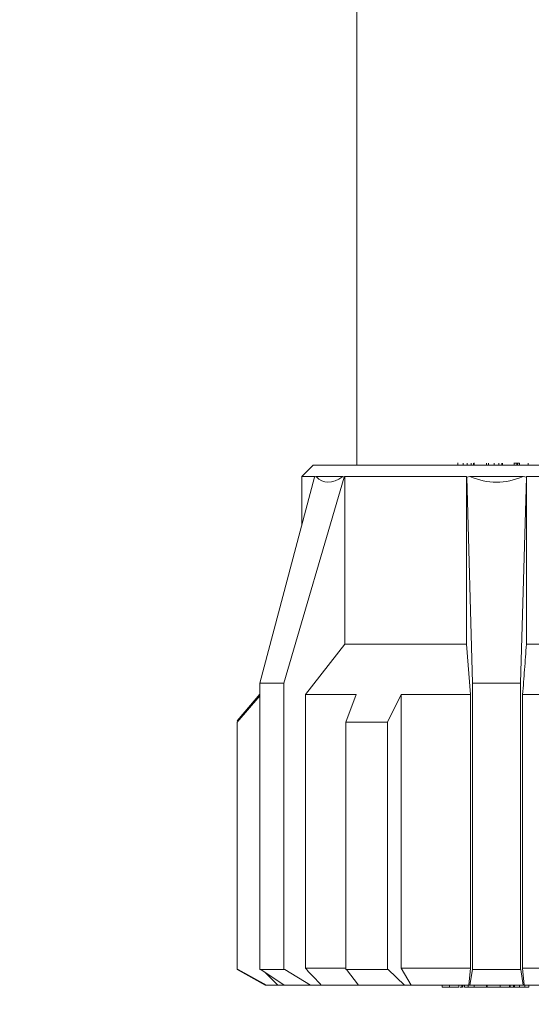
# Model space of a CAD drawing. Header units: millimetres. Extents: x -102560 to 77680, y 7163 to 33028.
# Tile 30 of 80: x -95164 to -94935, y 13626 to 14067. Entities that reach past the tile are written whole.
import ezdxf
from ezdxf import colors
from ezdxf.entities.mleader import LeaderData, LeaderLine
from ezdxf.math import Vec2, Vec3

# ---------------------------------------------------------------- set-up
doc = ezdxf.new("R2010")
doc.units = ezdxf.units.MM
for name, color, linetype, lineweight in [('RR_IWK_opisy', 7, 'Continuous', 0), ('RR_IWK_opisy_piony', 7, 'Continuous', 0), ('RR_IWK_urzadzenia', 7, 'Continuous', 13)]:
    doc.layers.add(name, color=color, linetype=linetype, lineweight=lineweight)
doc.styles.add('RR', font='GARA.TTF', dxfattribs={"height": 200})

# ---------------------------------------------------------------- blocks, each defined once
blk = doc.blocks.new('_None')

msp = doc.modelspace()

# ---------------------------------------------------------------- linework, layer by layer
at = {"layer": 'RR_IWK_urzadzenia', "color": 7, "linetype": 'Continuous', "lineweight": 13}
for p, q in [((-95013.49, 14134.58), (-95013.49, 13867.24)), ((-95032.99, 13867.24), (-95037.99, 13862.24)), ((-95032.99, 13867.24), (-94931.98, 13867.24)), ((-94968.34, 13868.36), (-94968.34, 13867.24)), ((-94968.25, 13868.24), (-94968.25, 13867.24)), ((-94965.96, 13868.24), (-94965.96, 13867.24)), ((-94964.09, 13868.24), (-94964.09, 13867.24)), ((-94962.3, 13868.24), (-94962.3, 13867.24)), ((-94961.3, 13868.24), (-94961.3, 13867.24)), ((-94961.09, 13868.24), (-94961.09, 13867.24)), ((-94960.92, 13867.24), (-94960.92, 13868.36)), ((-94955.44, 13868.24), (-94955.44, 13867.24)), ((-94954.52, 13868.24), (-94954.52, 13867.24)), ((-94952.09, 13868.24), (-94952.09, 13867.24)), ((-94949.9, 13868.24), (-94949.9, 13867.24)), ((-94948.57, 13868.24), (-94948.57, 13867.24)), ((-94948.26, 13868.24), (-94948.39, 13868.24)), ((-94948.26, 13868.24), (-94948.26, 13867.24)), ((-94943.14, 13868.36), (-94943.14, 13867.24)), ((-94943.06, 13868.24), (-94943.06, 13867.24)), ((-94941.93, 13868.24), (-94943.06, 13868.24)), ((-94941.93, 13868.24), (-94941.93, 13867.24)), ((-94941.63, 13868.24), (-94941.93, 13868.24)), ((-94941.63, 13868.24), (-94941.63, 13867.24)), ((-94940.7, 13868.24), (-94941.63, 13868.24)), ((-94940.7, 13868.24), (-94940.7, 13867.24)), ((-94936.85, 13868.24), (-94936.85, 13867.24)), ((-95032.38, 13861.94), (-95056.83, 13769.74)), ((-95019.03, 13861.94), (-95046.08, 13769.74)), ((-95037.99, 13862.24), (-95037.99, 13840.77)), ((-95032.13, 13862.24), (-95037.99, 13862.24)), ((-95031.6, 13862.24), (-95032.38, 13861.94)), ((-95032.13, 13862.24), (-95032.38, 13861.94)), ((-95019.64, 13862.24), (-95031.6, 13862.24)), ((-95019.64, 13862.24), (-95019.03, 13861.94)), ((-95019.03, 13861.94), (-95018.75, 13862.24)), ((-94964.37, 13862.24), (-95018.75, 13862.24)), ((-95018.75, 13787.24), (-95018.75, 13862.24)), ((-94964.37, 13787.24), (-94964.37, 13862.24)), ((-94964.37, 13862.24), (-94964.34, 13861.94)), ((-94962.95, 13862.24), (-94964.34, 13861.94)), ((-94964.34, 13861.94), (-94961.74, 13769.74)), ((-94939.04, 13862.24), (-94962.95, 13862.24)), ((-94937.64, 13861.94), (-94940.24, 13769.74)), ((-94939.04, 13862.24), (-94937.64, 13861.94)), ((-94937.61, 13862.24), (-94937.64, 13861.94)), ((-94937.61, 13787.24), (-94937.61, 13862.24)), ((-94931.98, 13862.24), (-94937.61, 13862.24)), ((-95036.39, 13764.74), (-95018.75, 13787.24)), ((-94964.37, 13787.24), (-95018.75, 13787.24)), ((-94962.67, 13764.74), (-94964.37, 13787.24)), ((-94883.23, 13787.24), (-94937.61, 13787.24)), ((-95056.83, 13769.74), (-95056.83, 13641.74)), ((-95046.08, 13769.74), (-95056.83, 13769.74)), ((-95046.08, 13769.74), (-95046.08, 13641.74)), ((-94961.74, 13769.74), (-94961.74, 13641.74)), ((-94940.24, 13769.74), (-94961.74, 13769.74)), ((-94940.24, 13769.74), (-94940.24, 13641.74)), ((-95056.83, 13764.93), (-95066.99, 13752.9)), ((-95066.99, 13752.31), (-95056.83, 13764.18)), ((-95013.79, 13764.74), (-95036.39, 13764.74)), ((-95036.39, 13642.24), (-95036.39, 13764.74)), ((-95013.79, 13764.74), (-95018.3, 13752.31)), ((-94999.68, 13752.31), (-94993.55, 13764.74)), ((-94993.55, 13764.74), (-94993.55, 13642.24)), ((-94962.67, 13764.74), (-94993.55, 13764.74)), ((-94962.67, 13642.24), (-94962.67, 13764.74)), ((-94939.31, 13642.24), (-94939.31, 13764.74)), ((-94908.43, 13764.74), (-94939.31, 13764.74)), ((-95066.99, 13752.31), (-95066.99, 13641.74)), ((-95018.3, 13752.31), (-94999.68, 13752.31)), ((-95018.3, 13752.31), (-95018.3, 13641.74)), ((-94999.68, 13752.31), (-94999.68, 13641.74)), ((-95066.99, 13641.74), (-95054.49, 13634.74)), ((-95066.99, 13641.74), (-95066.49, 13641.74)), ((-95066.49, 13641.74), (-95053.8, 13634.74)), ((-95051.45, 13641.74), (-95056.83, 13641.74)), ((-95045.98, 13634.74), (-95056.41, 13641.74)), ((-95048.71, 13634.74), (-95054.6, 13640.52)), ((-95046.08, 13641.74), (-95051.45, 13641.74)), ((-95045.62, 13641.74), (-95046.08, 13641.74)), ((-95034.08, 13634.74), (-95045.62, 13641.74)), ((-95036.39, 13642.24), (-95018.24, 13642.24)), ((-95018.3, 13641.74), (-95008.99, 13641.74)), ((-95012.71, 13634.74), (-95018.09, 13641.74)), ((-95008.99, 13641.74), (-94999.68, 13641.74)), ((-94999.68, 13641.74), (-94999.39, 13641.74)), ((-94999.39, 13641.74), (-94992.09, 13634.74)), ((-94989.16, 13634.74), (-94993.55, 13642.24)), ((-94993.55, 13642.24), (-94962.67, 13642.24)), ((-94962.67, 13642.24), (-94963.34, 13634.74)), ((-94962.9, 13634.74), (-94961.79, 13641.74)), ((-94961.79, 13641.74), (-94961.74, 13641.74)), ((-94950.99, 13641.74), (-94961.74, 13641.74)), ((-94940.24, 13641.74), (-94950.99, 13641.74)), ((-94940.2, 13641.74), (-94940.24, 13641.74)), ((-94939.09, 13634.74), (-94940.2, 13641.74)), ((-94939.31, 13642.24), (-94938.64, 13634.74)), ((-94939.31, 13642.24), (-94908.43, 13642.24)), ((-95053.8, 13634.74), (-95054.49, 13634.74)), ((-95048.71, 13634.74), (-95053.8, 13634.74)), ((-95045.98, 13634.74), (-95048.71, 13634.74)), ((-95034.08, 13634.74), (-95045.98, 13634.74)), ((-95034.08, 13634.74), (-95029.45, 13634.74)), ((-95012.71, 13634.74), (-95029.45, 13634.74)), ((-94992.09, 13634.74), (-95012.71, 13634.74)), ((-94989.16, 13634.74), (-94992.09, 13634.74)), ((-94963.34, 13634.74), (-94989.16, 13634.74)), ((-94975.32, 13633.74), (-94975.32, 13634.74)), ((-94975.32, 13633.74), (-94972.05, 13633.74)), ((-94972.05, 13633.74), (-94972.05, 13634.74)), ((-94967.89, 13633.74), (-94967.89, 13634.74)), ((-94967.79, 13633.61), (-94967.79, 13634.74)), ((-94967.19, 13633.74), (-94966.49, 13633.74)), ((-94966.49, 13633.74), (-94966.49, 13634.74)), ((-94966.25, 13633.74), (-94966.25, 13634.74)), ((-94966.13, 13633.61), (-94966.13, 13634.74)), ((-94965.36, 13633.74), (-94965.36, 13634.74)), ((-94963.71, 13633.74), (-94965.36, 13633.74)), ((-94963.71, 13633.74), (-94963.71, 13634.74)), ((-94963.71, 13633.74), (-94961.05, 13633.74)), ((-94962.9, 13634.74), (-94963.34, 13634.74)), ((-94939.09, 13634.74), (-94962.9, 13634.74)), ((-94961.05, 13633.74), (-94961.05, 13634.74)), ((-94961.05, 13633.74), (-94955.51, 13633.74)), ((-94955.51, 13633.74), (-94955.51, 13634.74)), ((-94955.51, 13633.74), (-94955.19, 13633.74)), ((-94955.19, 13633.74), (-94955.19, 13634.74)), ((-94955.19, 13633.74), (-94949.35, 13633.74)), ((-94949.35, 13633.74), (-94949.35, 13634.74)), ((-94949.35, 13633.74), (-94945.17, 13633.74)), ((-94945.17, 13633.74), (-94945.17, 13634.74)), ((-94945.17, 13633.74), (-94944.86, 13633.74)), ((-94944.86, 13633.74), (-94944.86, 13634.74)), ((-94944.86, 13633.74), (-94943.44, 13633.74)), ((-94943.44, 13633.74), (-94943.44, 13634.74)), ((-94943.44, 13633.74), (-94943.23, 13633.74)), ((-94943.23, 13633.74), (-94943.23, 13634.74)), ((-94943.23, 13633.74), (-94942.9, 13633.74)), ((-94942.9, 13633.74), (-94942.9, 13634.74)), ((-94942.9, 13633.74), (-94940.79, 13633.74)), ((-94940.79, 13633.74), (-94940.79, 13634.74)), ((-94940.79, 13633.74), (-94938.27, 13633.74)), ((-94939.09, 13634.74), (-94938.64, 13634.74)), ((-94912.82, 13634.74), (-94938.64, 13634.74)), ((-94938.27, 13633.74), (-94938.27, 13634.74)), ((-94936.62, 13633.74), (-94938.27, 13633.74)), ((-94936.62, 13633.74), (-94936.62, 13634.74))]:
    msp.add_line(p, q, dxfattribs=at)
for major_axis, ratio, start_param, end_param in [((77.13, 269.58), 0.14929, 3.046437, 3.322127), ((0, 269.82), 0.322435, 3.003747, 3.279438)]:
    msp.add_ellipse((-94950.99, 14129.5), major_axis=major_axis, ratio=ratio, start_param=start_param, end_param=end_param, dxfattribs=at)
for points, knots in [([(-94939.31, 13764.74), (-94939.03, 13768.43), (-94938.47, 13775.94), (-94937.9, 13783.43), (-94937.61, 13787.24)], [0, 0, 0, 0, 0.491474, 1, 1, 1, 1]), ([(-95036.39, 13642.24), (-95035.27, 13641.03), (-95032.96, 13638.53), (-95030.64, 13636.03), (-95029.45, 13634.74)], [0, 0, 0, 0, 0.483092, 1, 1, 1, 1]), ([(-94972.05, 13633.74), (-94971.53, 13633.74), (-94970.48, 13633.74), (-94969.12, 13633.74), (-94968.23, 13633.74), (-94968, 13633.74), (-94967.89, 13633.74)], [0, 0, 0, 0, 0.280033, 0.559247, 0.779317, 1, 1, 1, 1])]:
    msp.add_open_spline(points, degree=3, knots=knots, dxfattribs=at)

# ---------------------------------------------------------------- next in the draw order: leaders
at = {"layer": 'RR_IWK_opisy_piony'}
ml = msp.add_multileader_mtext('Standard', dxfattribs=at)
ml.set_content('Zestawy wodomierzowe CW\\P- zawór kulowy DN15\\P- wodomierz JS90 {\\A1;Q{\\H0.7x;\\S^ 3;}=1,6 m{\\H0.7x;\\S3^ ;}/h DN15}\\P- filtr siatkowy DN15\\P- zawór zwrotny DN15\\P- zawór kulowy DN15\\P', color=256, style='RR')
ml.set_leader_properties()
ml.set_arrow_properties(name='NONE')
ml.build(insert=Vec2(0, 0))
ml.multileader.update_dxf_attribs({"text_left_attachment_type": 6, "text_right_attachment_type": 6, "dogleg_length": 0, "arrow_head_size": 0.18})
ctx = ml.context
ctx.base_point, ctx.char_height, ctx.arrow_head_size, ctx.landing_gap_size, ctx.plane_origin = Vec3(-101665.22, 15165.68), 200, 0.18, 25, Vec3(-81038.22, 115222.6)
ctx.left_attachment, ctx.right_attachment = 6, 6
notes = []
notes.append((ctx, [(0, (1, 1, 0), (-97023.95, 15165.71), (-1, 0), 0, [(2, [(-94950.99, 16033.6), (-95450.94, 16033.64), (-95950.94, 16033.64)], 0, [])])]))
ctx.mtext.insert = Vec3(-101640.22, 15440.99)
ctx.mtext.has_bg_fill, ctx.mtext.bg_color, ctx.mtext.bg_scale_factor, ctx.mtext.bg_transparency, ctx.mtext.use_window_bg_color = 1, -1027028792, 1, 0, 1
for ctx, leaders in notes:
    for number, flags, end, landing, length, lines in leaders:
        leader = LeaderData()
        leader.index, (leader.has_last_leader_line, leader.has_dogleg_vector, leader.attachment_direction) = number, flags
        leader.last_leader_point, leader.dogleg_vector, leader.dogleg_length = Vec3(end), Vec3(landing), length
        for number, points, colour, breaks in lines:
            line = LeaderLine()
            line.index, line.vertices, line.color, line.breaks = number, Vec3.list(points), colors.encode_raw_color(colour), breaks
            leader.lines.append(line)
        ctx.leaders.append(leader)

# ---------------------------------------------------------------- next in the draw order: leaders
ml = msp.add_multileader_mtext('Standard', dxfattribs=at)
ml.set_content('Zestawy wodomierzowe ZW\\P- zawór kulowy DN15\\P- wodomierz JS {\\A1;Q{\\H0.7x;\\S^ 3;}=1,6/2,5 m{\\H0.7x;\\S3^ ;}/h DN15}\\P- filtr siatkowy DN15\\P- zawór zwrotny DN15\\P- zawór kulowy DN15\\P', color=256, style='RR')
ml.set_leader_properties()
ml.set_arrow_properties(name='NONE')
ml.build(insert=Vec2(0, 0))
ml.multileader.update_dxf_attribs({"text_left_attachment_type": 6, "text_right_attachment_type": 6, "dogleg_length": 0, "arrow_head_size": 0.18})
ctx = ml.context
ctx.base_point, ctx.char_height, ctx.arrow_head_size, ctx.landing_gap_size, ctx.plane_origin = Vec3(-102165.06, 17354.38), 200, 0.18, 25, Vec3(-81038.22, 117392.72)
ctx.left_attachment, ctx.right_attachment = 6, 6
notes = []
notes.append((ctx, [(0, (1, 1, 0), (-97304.57, 17354.41), (-1, 0), 0, [(2, [(-94825.99, 18484.05), (-95325.94, 18476.33), (-95825.94, 18484.64)], 0, [])])]))
ctx.mtext.insert = Vec3(-102140.06, 17629.68)
ctx.mtext.has_bg_fill, ctx.mtext.bg_color, ctx.mtext.bg_scale_factor, ctx.mtext.bg_transparency, ctx.mtext.use_window_bg_color = 1, -1027028792, 1, 0, 1
for ctx, leaders in notes:
    for number, flags, end, landing, length, lines in leaders:
        leader = LeaderData()
        leader.index, (leader.has_last_leader_line, leader.has_dogleg_vector, leader.attachment_direction) = number, flags
        leader.last_leader_point, leader.dogleg_vector, leader.dogleg_length = Vec3(end), Vec3(landing), length
        for number, points, colour, breaks in lines:
            line = LeaderLine()
            line.index, line.vertices, line.color, line.breaks = number, Vec3.list(points), colors.encode_raw_color(colour), breaks
            leader.lines.append(line)
        ctx.leaders.append(leader)

# ---------------------------------------------------------------- next in the draw order: leaders
ml = msp.add_multileader_mtext('Standard', dxfattribs=at)
ml.set_content('ilość odejść zgodnie\\Pz rzutem instalacji\\P', color=256, style='RR')
ml.set_leader_properties()
ml.set_arrow_properties(name='NONE')
ml.build(insert=Vec2(0, 0))
ml.multileader.update_dxf_attribs({"text_left_attachment_type": 6, "text_right_attachment_type": 6, "dogleg_length": 0, "arrow_head_size": 0.18})
ctx = ml.context
ctx.base_point, ctx.char_height, ctx.arrow_head_size, ctx.landing_gap_size, ctx.plane_origin = Vec3(-95315.47, 12466.25), 200, 0.18, 25, Vec3(-74914.9, 113611.79)
ctx.left_attachment, ctx.right_attachment = 6, 6
notes = []
notes.append((ctx, [(0, (1, 1, 0), (-95315.47, 12466.27), (1, 0), 0, [(0, [(-95433.53, 13633.78)], 0, [])])]))
ctx.mtext.insert, ctx.mtext.width = Vec3(-95290.47, 12746.55), 2695.7987
ctx.mtext.has_bg_fill, ctx.mtext.bg_color, ctx.mtext.bg_scale_factor, ctx.mtext.bg_transparency, ctx.mtext.use_window_bg_color = 1, -1027028792, 1, 0, 1
for ctx, leaders in notes:
    for number, flags, end, landing, length, lines in leaders:
        leader = LeaderData()
        leader.index, (leader.has_last_leader_line, leader.has_dogleg_vector, leader.attachment_direction) = number, flags
        leader.last_leader_point, leader.dogleg_vector, leader.dogleg_length = Vec3(end), Vec3(landing), length
        for number, points, colour, breaks in lines:
            line = LeaderLine()
            line.index, line.vertices, line.color, line.breaks = number, Vec3.list(points), colors.encode_raw_color(colour), breaks
            leader.lines.append(line)
        ctx.leaders.append(leader)

# ---------------------------------------------------------------- next in the draw order: texts
at = {"layer": 'RR_IWK_opisy', "insert": (-102160.69, 30202.12), "char_height": 200, "width": 12404.7449, "attachment_point": 1, "style": 'RR'}
msp.add_mtext('\\pi-500,l500,xqjt0,2;UWAGI:\\P1.^IBudynek zasilany będzie z projektowanego przyłącza wodociągowego - wg odrębnego opracowania;\\P2.^IGłówny zestaw wodomierzowy  zlokalizowany będzie w studni wodomierzowej;\\P3.^IIndywidualne zestawy wodomierzowe dla poszczególnych mieszkań instalowane będą w\\~szachtach instalacyjnych na korytarzach ogólnych;\\P4.^IInstalację rozdzielczą wody zimnej, ciepłej i cyrkulacji należy prowadzić pod stropem parteru oraz w\\~szachtach; \\P5.^IDoprowadzenie wody do poszczególnych mieszkań z szafek rodzielaczy prowadzić w\\~warstwach posadzkowych;\\P6.^IInstalację rozdzielczą prowadzoną pod stropem i w szachtach wykonać z rur stalowych zaciskowych;\\P7.^IInstalację prowwadzoną w posadzce wykonać z rur tworzywowych PERT;\\P8.^IPodejścia pod pojedyncze przybory wykonywać rurą %%c16x2,0;\\P9.^ICiepła woda przygotowywana będzie centralnie w zasobniku ciepłej wody zasilanym z\\~pompy ciepła;\\P10.^INależy wykonać instalację cyrkulacji;\\P11.^ICałość instalacji wodociągowej należy izolować termicznie;\\P12.^IWszystkie roboty należy wykonać zgodnie z Polskimi Normami, Warunkami Technicznymi Wykonania i Odbioru Robót oraz zgodnie ze sztuką budowlaną;\\P13.^IRysunki rozpatrywać łącznie z informacjami zawartymi w części opisowej oraz z\\~dokumentacją branżową;\\P14.^IUwagi i opisy zamieszczane w części rys. projektu stanowią integralną część niniejszego opracowania;\\P15.^IWszystkie wymiary, otwory i rzędne należy sprawdzić na budowie, a wszelkie odstępstwa należy korygować przy udziale projektanta i użytkownika, prace montażowe wykonywać zgodnie z obowiązującymi przepisami BHP, zarządzeniami oraz normami PN;\\P16.^IWszelkie wątpliwości i niejasności należy wyjaśnić z projektantem.', dxfattribs=at)

doc.saveas('drawing.dxf')
